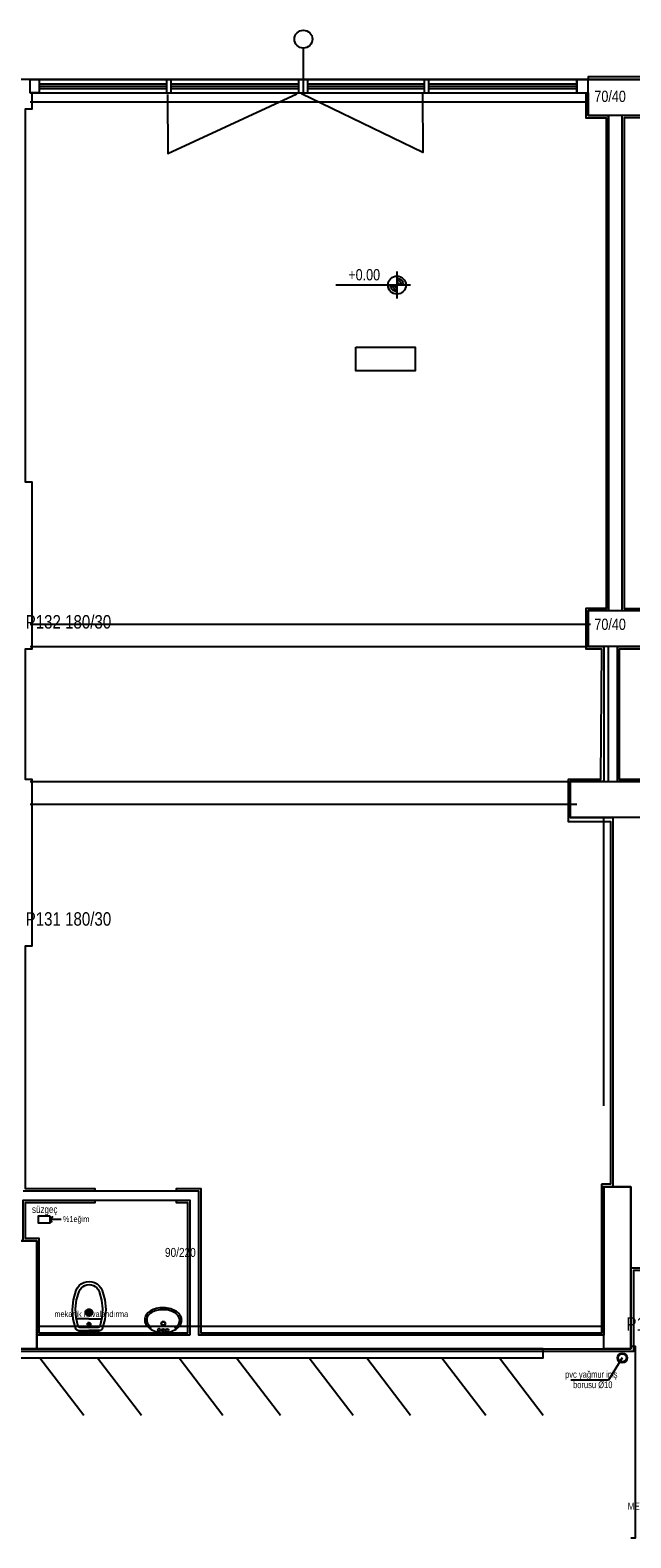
# Model space of a CAD drawing. Header units: centimetres. Extents: x 0 to 15545, y -30 to 2970.
# Tile 4 of 31: x 1733 to 2067, y 1117 to 1955. Entities that reach past the tile are written whole.
import ezdxf

# ---------------------------------------------------------------- set-up
doc = ezdxf.new("R2010")
doc.units = ezdxf.units.CM
doc.layers.add('ASN-MIMARI', color=8, linetype='CONTINUOUS')
doc.styles.get("Standard").update_dxf_attribs({"font": 'arial.ttf', "width": 0.8})

msp = doc.modelspace()

# ---------------------------------------------------------------- linework, layer by layer
at = {"layer": 'ASN-MIMARI'}
for p, q in [((1936.64, 1820.44), (1936.64, 1805.44)), ((1944.14, 1812.94), (1902.73, 1812.94)), ((1765.61, 1242.29), (1763.39, 1242.31)), ((1765.6, 1240.04), (1765.62, 1244.61)), ((1765.61, 1242.29), (1767.83, 1242.28)), ((1765.59, 1238.79), (1758.53, 1238.83)), ((1759.61, 1232.32), (1765.56, 1232.29)), ((1759.81, 1232.32), (1759.81, 1232.17)), ((1760.16, 1231.82), (1765.56, 1231.79)), ((1760.32, 1234.07), (1765.57, 1234.04)), ((1765.58, 1235.79), (1764.17, 1235.8)), ((1771.51, 1232.26), (1765.56, 1232.29)), ((1770.96, 1231.77), (1765.56, 1231.79)), ((1765.57, 1234.58), (1765.58, 1237.13)), ((1770.81, 1234.02), (1765.57, 1234.04)), ((1765.58, 1235.79), (1766.98, 1235.79)), ((1765.59, 1238.79), (1772.65, 1238.76)), ((1771.31, 1232.27), (1771.31, 1232.12)), ((2061.86, 1217.08), (2054.21, 1204.67)), ((2054.21, 1204.67), (2033.27, 1204.67))]:
    msp.add_line(p, q, dxfattribs=at)
for points in [[(1884.73, 1919.64), (1884.73, 1944.51)], [(3059.11, 1927.14), (1612.86, 1927.14), (1312.86, 1555.89), (1312.86, 1222.14), (1790.36, 1222.14), (1790.36, 1222.14), (2066.61, 1222.14), (2066.61, 1267.14), (2390.36, 1267.14), (2390.36, 1222.14), (3059.11, 1222.14), (3059.11, 1927.14)], [(1732.86, 1927.14), (2042.86, 1927.14)], [(1732.86, 1919.64), (1732.86, 1927.14), (1737.86, 1927.14), (1737.86, 1919.64), (1732.86, 1919.64), (2042.86, 1919.64), (2042.86, 1927.14), (2036.61, 1927.14), (2036.61, 1919.64), (2036.61, 1927.14), (1737.86, 1927.14)], [(1732.86, 1927.14), (2042.86, 1927.14)], [(1808.8, 1919.64), (1808.8, 1927.14)], [(1811.3, 1919.64), (1811.3, 1927.14)], [(1882.23, 1919.64), (1882.23, 1927.14)], [(1887.23, 1919.64), (1887.23, 1927.14)], [(1951.92, 1919.64), (1951.92, 1927.14)], [(1954.42, 1919.64), (1954.42, 1927.14)], [(2077.86, 1927.14), (2077.86, 1928.64), (2042.86, 1928.64), (2042.86, 1927.14)], [(2077.86, 1907.14), (2042.86, 1907.14), (2042.86, 1927.14), (2077.86, 1927.14), (2077.86, 1907.14)], [(1769.02, 1309.64), (1769, 1310.89), (1730.36, 1310.89), (1730.36, 1445.89), (1734.11, 1445.89), (1734.11, 1538.39), (1730.36, 1538.39), (1730.36, 1610.89), (1734.11, 1610.89), (1734.11, 1703.39), (1730.36, 1703.39), (1730.36, 1910.89), (1734.11, 1910.89), (1734.11, 1919.64)], [(1732.86, 1919.64), (2042.86, 1919.64), (2042.86, 1907.14), (2054.11, 1907.14), (2054.11, 1632.14), (2042.86, 1632.14), (2042.86, 1612.14), (2051.61, 1612.14), (2051.61, 1537.14), (2032.86, 1537.14), (2032.86, 1517.14), (2051.61, 1517.14)], [(1737.86, 1924.64), (1808.8, 1924.64)], [(1737.86, 1923.39), (1808.8, 1923.39)], [(1737.86, 1922.14), (1808.8, 1922.14)], [(1809.19, 1918.76), (1809.36, 1885.95), (1881.12, 1919.08)], [(1811.3, 1924.64), (1882.23, 1924.64)], [(1811.3, 1923.39), (1882.23, 1923.39)], [(1811.3, 1922.14), (1882.23, 1922.14)], [(1950.81, 1919.44), (1950.97, 1886.64), (1883.62, 1919.1)], [(1887.23, 1924.64), (1951.92, 1924.64)], [(1887.23, 1923.39), (1951.92, 1923.39)], [(1887.23, 1922.14), (1951.92, 1922.14)], [(1954.42, 1924.64), (2036.61, 1924.64)], [(1954.42, 1923.39), (2036.61, 1923.39)], [(1954.42, 1922.14), (2036.61, 1922.14)], [(2041.61, 1919.64), (2041.61, 1905.89), (2052.86, 1905.89), (2052.86, 1633.39), (2041.61, 1633.39), (2041.61, 1610.89), (2050.36, 1610.89), (2049.84, 1538.39), (2031.71, 1538.39), (2031.71, 1514.94), (2050.36, 1514.94)], [(2374.11, 1619.64), (2374.11, 1632.14), (2390.36, 1632.14), (2390.36, 1907.14), (2372.86, 1907.14), (2372.86, 1919.64), (2077.86, 1919.64), (2077.86, 1907.14), (2061.61, 1907.14), (2061.61, 1632.14), (2077.86, 1632.14), (2077.86, 1619.64), (2374.11, 1619.64)], [(2079.11, 1919.64), (2079.11, 1905.89), (2062.86, 1905.89), (2062.86, 1633.39), (2079.11, 1633.39), (2079.11, 1620.89), (2296.61, 1620.89), (2296.61, 1617.14)], [(1732.86, 1914.64), (2042.86, 1914.64)], [(2054.11, 1632.14), (2054.11, 1907.03)], [(2054.11, 1632.14), (2054.11, 1892.14)], [(1936.64, 1809.29), (1935.83, 1809.38), (1935.06, 1809.65), (1934.37, 1810.09), (1933.79, 1810.66), (1933.36, 1811.36), (1933.09, 1812.13), (1933, 1812.94)], [(1936.64, 1810.42), (1936.08, 1810.48), (1935.55, 1810.67), (1935.07, 1810.97), (1934.67, 1811.37), (1934.37, 1811.84), (1934.18, 1812.38), (1934.12, 1812.94)], [(1936.64, 1811.54), (1936.33, 1811.58), (1936.03, 1811.68), (1935.77, 1811.85), (1935.55, 1812.07), (1935.38, 1812.33), (1935.28, 1812.63), (1935.25, 1812.94)], [(1936.64, 1816.58), (1937.45, 1816.49), (1938.22, 1816.22), (1938.91, 1815.78), (1939.49, 1815.21), (1939.92, 1814.52), (1940.19, 1813.75), (1940.28, 1812.94)], [(1936.64, 1815.45), (1937.2, 1815.39), (1937.73, 1815.2), (1938.21, 1814.9), (1938.61, 1814.51), (1938.91, 1814.03), (1939.09, 1813.5), (1939.16, 1812.94)], [(1936.64, 1814.33), (1936.95, 1814.29), (1937.24, 1814.19), (1937.51, 1814.02), (1937.73, 1813.8), (1937.89, 1813.54), (1938, 1813.25), (1938.03, 1812.94)], [(1913.76, 1778.47), (1946.87, 1778.47), (1946.87, 1765.29), (1913.76, 1765.29), (1913.76, 1778.47)], [(1732.91, 1624.64), (2044.11, 1624.64)], [(2077.86, 1612.14), (2042.86, 1612.14), (2042.86, 1632.14), (2077.86, 1632.14), (2077.86, 1612.14)], [(1732.91, 1612.14), (2044.11, 1612.14)], [(2054.11, 1537.14), (2054.11, 1612.14)], [(2059.11, 1612.14), (2279.11, 1612.14), (2279.11, 1537.14), (2059.11, 1537.14), (2059.11, 1612.14)], [(2169.06, 1538.39), (2060.36, 1538.39), (2060.36, 1610.89), (2277.86, 1610.89), (2277.86, 1538.39), (2244.11, 1538.39), (2244.11, 1537.14)], [(1732.91, 1537.14), (2049.11, 1537.14)], [(2032.86, 1537.14), (2077.86, 1537.14), (2077.86, 1517.14), (2032.86, 1517.14), (2032.86, 1537.14)], [(1732.91, 1524.64), (2036.61, 1524.64)], [(2051.61, 1517.14), (2056.61, 1517.14), (2056.61, 1312.14), (2050.36, 1312.14)], [(2051.61, 1357.14), (2051.61, 1517.14)], [(2050.36, 1514.94), (2055.36, 1514.94), (2055.36, 1313.63), (2050.36, 1313.63)], [(2051.61, 1312.14), (2051.61, 1229.64), (1826.61, 1229.64), (1826.61, 1309.64), (1729.11, 1309.64)], [(2050.36, 1313.63), (2050.36, 1230.89), (1827.86, 1230.89), (1827.86, 1310.89), (1814, 1310.89), (1814, 1309.64)], [(2066.61, 1312.14), (2051.61, 1312.14)], [(2051.61, 1222.14), (2051.61, 1312.14)], [(2051.61, 1312.14), (2066.61, 1312.14), (2066.61, 1222.14), (2051.61, 1222.14), (2051.61, 1312.14)], [(2066.61, 1312.14), (2051.61, 1312.14)], [(2051.61, 1222.14), (2051.61, 1312.14)], [(2066.61, 1222.14), (2066.61, 1312.14)], [(1821.61, 1229.64), (1736.66, 1229.64), (1736.66, 1282.14), (1729.11, 1282.14), (1729.11, 1304.64), (1749.11, 1304.64), (1749.11, 1304.64), (1821.61, 1304.64), (1821.61, 1229.64)], [(1780.86, 1230.88), (1780.86, 1230.89), (1737.84, 1230.89), (1737.84, 1283.42), (1730.36, 1283.42), (1730.36, 1303.39), (1749.11, 1303.39), (1769.02, 1303.39), (1769.01, 1304.64)], [(1814, 1304.64), (1814, 1303.39), (1820.36, 1303.39), (1820.36, 1230.89), (1780.86, 1230.89)], [(1744, 1295.74), (1737.29, 1295.74), (1737.29, 1292.04), (1744, 1292.04), (1744, 1295.74)], [(1750.08, 1293.89), (1744, 1293.89), (1745.4, 1295.38), (1744, 1293.89), (1745.21, 1292.43)], [(1686.66, 1242.14), (1686.66, 1222.14), (1736.66, 1222.14), (1736.66, 1282.14), (1716.66, 1282.14), (1716.66, 1242.14), (1686.66, 1242.14)], [(1716.66, 1282.14), (1736.66, 1282.14)], [(1716.66, 1282.14), (1736.66, 1282.14)], [(1736.66, 1282.14), (1736.66, 1222.14)], [(1736.66, 1282.14), (1736.66, 1222.14)], [(2642.61, 1222.14), (2642.61, 1220.64), (2388.86, 1220.64), (2388.86, 1265.64), (2068.11, 1265.64), (2068.11, 1220.64), (1813.36, 1220.64), (1311.36, 1220.64), (1311.36, 1237.14), (1312.86, 1237.14)], [(1736.66, 1222.14), (2066.61, 1222.14), (2066.61, 1267.14)], [(1758.44, 1254.63), (1759.15, 1256.01), (1760.12, 1257.22), (1761.31, 1258.21), (1762.67, 1258.95), (1764.15, 1259.4), (1765.7, 1259.54)], [(1760.07, 1253.99), (1760.62, 1255.06), (1761.37, 1255.99), (1762.29, 1256.76), (1763.35, 1257.33), (1764.49, 1257.68), (1765.69, 1257.79)], [(1765.69, 1257.79), (1766.88, 1257.67), (1768.02, 1257.31), (1769.07, 1256.73), (1769.99, 1255.95), (1770.73, 1255), (1771.26, 1253.93)], [(1765.7, 1259.54), (1767.24, 1259.38), (1768.72, 1258.92), (1770.07, 1258.17), (1771.25, 1257.16), (1772.21, 1255.94), (1772.9, 1254.56)], [(1758.21, 1233.31), (1756.8, 1238.56), (1756.37, 1243.99), (1756.92, 1249.4), (1758.44, 1254.63)], [(1759.61, 1234.58), (1758.44, 1239.39), (1758.12, 1244.32), (1758.67, 1249.24), (1760.07, 1253.99)], [(1771.26, 1253.93), (1772.61, 1249.17), (1773.11, 1244.25), (1772.75, 1239.31), (1771.53, 1234.52)], [(1772.9, 1254.56), (1774.37, 1249.31), (1774.87, 1243.9), (1774.38, 1238.48), (1772.92, 1233.23)], [(1765.6, 1240.42), (1765.21, 1240.46), (1764.84, 1240.59), (1764.5, 1240.78), (1764.21, 1241.05), (1763.98, 1241.37), (1763.82, 1241.72), (1763.74, 1242.11), (1763.75, 1242.5), (1763.83, 1242.88), (1763.99, 1243.24), (1764.22, 1243.56), (1764.51, 1243.82), (1764.86, 1244.01), (1765.23, 1244.13), (1765.62, 1244.17)], [(1765.6, 1241.14), (1765.36, 1241.17), (1765.14, 1241.25), (1764.93, 1241.37), (1764.75, 1241.53), (1764.61, 1241.72), (1764.51, 1241.94), (1764.46, 1242.18), (1764.47, 1242.42), (1764.52, 1242.66), (1764.62, 1242.87), (1764.76, 1243.07), (1764.94, 1243.23), (1765.15, 1243.35), (1765.38, 1243.42), (1765.62, 1243.44)], [(1765.62, 1244.17), (1766.01, 1244.13), (1766.38, 1244), (1766.72, 1243.81), (1767.01, 1243.54), (1767.24, 1243.22), (1767.4, 1242.86), (1767.47, 1242.48), (1767.47, 1242.09), (1767.39, 1241.71), (1767.23, 1241.35), (1767, 1241.03), (1766.7, 1240.77), (1766.36, 1240.58), (1765.99, 1240.46), (1765.6, 1240.42)], [(1765.62, 1243.44), (1765.85, 1243.42), (1766.08, 1243.34), (1766.29, 1243.22), (1766.47, 1243.06), (1766.61, 1242.86), (1766.7, 1242.64), (1766.75, 1242.41), (1766.75, 1242.17), (1766.7, 1241.93), (1766.6, 1241.71), (1766.46, 1241.52), (1766.28, 1241.36), (1766.07, 1241.24), (1765.84, 1241.17), (1765.6, 1241.14)], [(1797.31, 1240.77), (1796.99, 1240.2), (1796.75, 1239.59), (1796.61, 1238.95), (1796.55, 1238.3)], [(1799.67, 1243.11), (1798.99, 1242.62), (1798.36, 1242.06), (1797.8, 1241.44), (1797.31, 1240.77)], [(1798.22, 1240.17), (1797.98, 1239.73), (1797.8, 1239.26), (1797.68, 1238.78), (1797.64, 1238.28)], [(1800.25, 1242.18), (1799.67, 1241.76), (1799.13, 1241.29), (1798.65, 1240.75), (1798.22, 1240.17)], [(1802.88, 1244.49), (1802.04, 1244.24), (1801.22, 1243.93), (1800.43, 1243.55), (1799.67, 1243.11)], [(1803.15, 1243.43), (1802.39, 1243.21), (1801.65, 1242.92), (1800.94, 1242.58), (1800.25, 1242.18)], [(1806.98, 1244.96), (1805.95, 1244.95), (1804.91, 1244.86), (1803.89, 1244.71), (1802.88, 1244.49)], [(1806.95, 1243.86), (1805.99, 1243.85), (1805.04, 1243.78), (1804.09, 1243.64), (1803.15, 1243.43)], [(1810.74, 1243.26), (1809.81, 1243.51), (1808.87, 1243.69), (1807.91, 1243.81), (1806.95, 1243.86)], [(1811.05, 1244.31), (1810.05, 1244.57), (1809.04, 1244.77), (1808.01, 1244.9), (1806.98, 1244.96)], [(1813.57, 1241.88), (1812.91, 1242.31), (1812.21, 1242.68), (1811.48, 1243), (1810.74, 1243.26)], [(1814.2, 1242.77), (1813.46, 1243.25), (1812.69, 1243.66), (1811.88, 1244.02), (1811.05, 1244.31)], [(1815.51, 1239.77), (1815.11, 1240.37), (1814.65, 1240.93), (1814.14, 1241.43), (1813.57, 1241.88)], [(1816.45, 1240.33), (1815.99, 1241.02), (1815.46, 1241.67), (1814.86, 1242.25), (1814.2, 1242.77)], [(1816, 1237.86), (1815.98, 1238.36), (1815.89, 1238.85), (1815.73, 1239.32), (1815.51, 1239.77)], [(1817.1, 1237.83), (1817.07, 1238.48), (1816.95, 1239.12), (1816.74, 1239.74), (1816.45, 1240.33)], [(1736.66, 1234.64), (2051.61, 1234.64)], [(1759.61, 1232.32), (1759.31, 1232.36), (1759.02, 1232.45), (1758.75, 1232.6), (1758.53, 1232.79), (1758.34, 1233.04), (1758.21, 1233.31)], [(1760.32, 1234.07), (1760.17, 1234.09), (1760.02, 1234.14), (1759.89, 1234.21), (1759.77, 1234.32), (1759.68, 1234.44), (1759.61, 1234.58)], [(1760.16, 1231.82), (1760.08, 1231.83), (1760, 1231.86), (1759.94, 1231.9), (1759.88, 1231.96), (1759.84, 1232.02), (1759.82, 1232.1), (1759.81, 1232.17)], [(1765.57, 1234.92), (1765.39, 1234.94), (1765.22, 1235), (1765.06, 1235.09), (1764.92, 1235.21), (1764.82, 1235.36), (1764.74, 1235.53), (1764.71, 1235.71), (1764.71, 1235.89), (1764.75, 1236.07), (1764.82, 1236.24), (1764.93, 1236.38), (1765.07, 1236.51), (1765.22, 1236.6), (1765.4, 1236.65), (1765.58, 1236.67)], [(1765.58, 1236.67), (1765.76, 1236.65), (1765.94, 1236.59), (1766.09, 1236.5), (1766.23, 1236.38), (1766.34, 1236.23), (1766.41, 1236.06), (1766.45, 1235.88), (1766.45, 1235.7), (1766.41, 1235.52), (1766.33, 1235.35), (1766.22, 1235.21), (1766.09, 1235.08), (1765.93, 1234.99), (1765.75, 1234.94), (1765.57, 1234.92)], [(1771.53, 1234.52), (1771.46, 1234.38), (1771.37, 1234.26), (1771.25, 1234.16), (1771.11, 1234.08), (1770.97, 1234.03), (1770.81, 1234.02)], [(1771.31, 1232.12), (1771.3, 1232.04), (1771.27, 1231.96), (1771.23, 1231.9), (1771.17, 1231.84), (1771.11, 1231.8), (1771.03, 1231.78), (1770.96, 1231.77)], [(1772.92, 1233.23), (1772.78, 1232.96), (1772.6, 1232.72), (1772.36, 1232.53), (1772.1, 1232.38), (1771.81, 1232.29), (1771.51, 1232.26)], [(1796.55, 1238.3), (1796.58, 1237.65), (1796.7, 1237.01), (1796.9, 1236.39), (1797.19, 1235.81)], [(1797.19, 1235.81), (1797.65, 1235.11), (1798.19, 1234.47), (1798.79, 1233.88), (1799.44, 1233.36)], [(1797.64, 1238.28), (1797.66, 1237.78), (1797.75, 1237.29), (1797.91, 1236.81), (1798.14, 1236.36)], [(1798.14, 1236.36), (1798.58, 1235.7), (1799.09, 1235.1), (1799.67, 1234.56), (1800.31, 1234.1)], [(1799.44, 1233.36), (1800.18, 1232.89), (1800.95, 1232.47), (1801.76, 1232.12), (1802.59, 1231.83)], [(1802.59, 1231.83), (1803.59, 1231.56), (1804.6, 1231.37), (1805.63, 1231.24), (1806.66, 1231.18)], [(1806.66, 1231.18), (1807.7, 1231.19), (1808.73, 1231.27), (1809.75, 1231.42), (1810.76, 1231.64)], [(1810.76, 1231.64), (1811.61, 1231.89), (1812.43, 1232.21), (1813.22, 1232.59), (1813.98, 1233.03)], [(1813.14, 1233.8), (1813.8, 1234.24), (1814.41, 1234.75), (1814.95, 1235.33), (1815.42, 1235.97)], [(1813.98, 1233.03), (1814.66, 1233.52), (1815.28, 1234.07), (1815.84, 1234.69), (1816.34, 1235.37)], [(1815.42, 1235.97), (1815.66, 1236.4), (1815.84, 1236.87), (1815.96, 1237.36), (1816, 1237.86)], [(1816.34, 1235.37), (1816.65, 1235.94), (1816.89, 1236.55), (1817.04, 1237.18), (1817.1, 1237.83)], [(2066.61, 1117.14), (2069.11, 1117.14), (2069.11, 1223.39), (2066.61, 1223.39)], [(1312.86, 1222.14), (1312.86, 1217.14), (2017.86, 1217.14), (2017.86, 1222.14), (1312.86, 1222.14)], [(1736.66, 1222.14), (1686.66, 1222.14)], [(1736.66, 1222.14), (1686.66, 1222.14)], [(1736.66, 1222.14), (2051.61, 1222.14)], [(1738.37, 1217.14), (1762.73, 1185.3)], [(1770.33, 1217.14), (1794.69, 1185.3)], [(1815.65, 1217.14), (1840.01, 1185.3)], [(1847.61, 1217.14), (1871.97, 1185.3)], [(1887.96, 1217.14), (1912.32, 1185.3)], [(1919.92, 1217.14), (1944.28, 1185.3)], [(1961.62, 1217.14), (1985.99, 1185.3)], [(1993.58, 1217.14), (2017.94, 1185.3)], [(2066.61, 1222.14), (2051.61, 1222.14)], [(2066.61, 1222.14), (2051.61, 1222.14)]]:
    msp.add_lwpolyline(points, dxfattribs=at)
for centre, radius in [((1884.73, 1949.51), 5), ((1936.64, 1812.94), 5), ((1804.48, 1232.62), 0.713), ((1806.89, 1236.19), 1.15), ((1806.89, 1236.19), 0.969), ((1806.78, 1232.56), 0.713), ((1809.03, 1232.51), 0.713), ((2061.86, 1217.08), 2.7), ((2061.86, 1217.08), 2.25)]:
    msp.add_circle(centre, radius, dxfattribs=at)

# ---------------------------------------------------------------- texts
at = {"layer": 'ASN-MIMARI', "width": 0.8}
for s, height, p in [('70/40', 6.25, (2046.35, 1914.63)), ('+0.00', 6.25, (1909.65, 1815.55)), ('P132 180/30', 7.5, (1730.41, 1622.14)), ('70/40', 6.25, (2046.35, 1621.41)), ('P131 180/30', 7.5, (1730.41, 1457.14)), ('süzgeç', 3.994, (1733.93, 1297.58)), ('%%%1eğim', 3.195, (1751.08, 1292.61)), ('90/220', 5, (1807.81, 1273.16)), ('mekanik havalandırma', 3.3359, (1746.37, 1239.78)), ('P123 180/30', 7.5, (2064.11, 1232.14)), ('pvc yağmur iniş', 3.75, (2030.07, 1206.06)), ('borusu %%c10', 3.75, (2034.5, 1200.29)), ('METAL korkuluk h 110 cm', 3.9936, (2064.86, 1132.7))]:
    msp.add_text(s, height=height, dxfattribs=at).set_placement(p)

doc.saveas('drawing.dxf')
